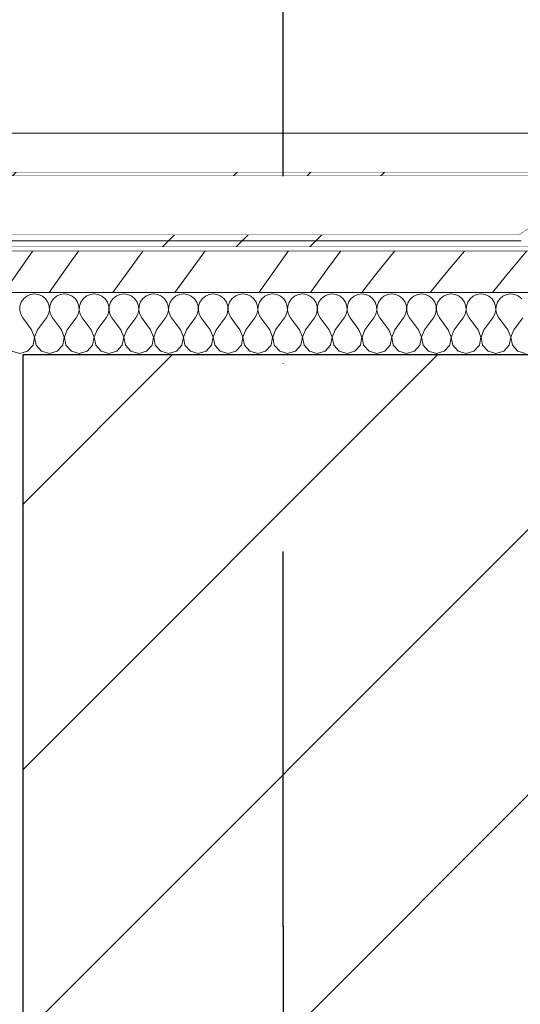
# Model space of a CAD drawing. Header units: millimetres. Extents: x 58537 to 97688, y -8921 to 14216.
# Tile 76 of 145: x 64979 to 65219, y 12428 to 12901. Entities that reach past the tile are written whole.
import ezdxf
from ezdxf.enums import TextEntityAlignment as Align

# ---------------------------------------------------------------- set-up
doc = ezdxf.new("R2010")
doc.units = ezdxf.units.MM
doc.header["$MEASUREMENT"] = 0
doc.linetypes.add('Kropki i Kreski', pattern=[360, 180, -90, 0, -90])
doc.linetypes.add('Wipeout_Contour', pattern=[1000, 0, -1000])
for name, color, linetype in [('Nowe_A-Obróbki', 7, 'Continuous'), ('Nowe_A-Osi', 7, 'Continuous'), ('Nowe_A-Wymiary-Zewnętrzne', 7, 'Continuous'), ('Nowe_A-Ściany-Zewnętrzne', 7, 'Continuous')]:
    doc.layers.add(name, color=color, linetype=linetype)
for name, color, linetype, lineweight in [('Nowe_A-Obróbki_Nr_pióra__1', 7, 'Continuous', 13), ('Nowe_A-Obróbki_Nr_pióra__174', 7, 'Continuous', 5), ('Nowe_A-Obróbki_Nr_pióra__175', 7, 'Continuous', 5), ('Nowe_A-Obróbki_Nr_pióra__90', 7, 'Continuous', 13), ('Nowe_A-Osi_Nr_pióra__6', 5, 'Continuous', 13), ('Nowe_A-Wymiary-Zewnętrzne_Nr_pióra__46', 5, 'Continuous', 15), ('Nowe_A-Ściany-Zewnętrzne_Nr_pióra__27', 7, 'Continuous', 25)]:
    doc.layers.add(name, color=color, linetype=linetype, lineweight=lineweight)
for name, color, linetype, lineweight, true_color in [('Nowe_A-Osi_Nr_pióra__25', 7, 'Continuous', 25, 0x40a5ff), ('Nowe_A-Wymiary-Zewnętrzne_Nr_pióra__45', 7, 'Continuous', 15, 0x40a5ff), ('Nowe_A-Wymiary-Zewnętrzne_Nr_pióra__85', 7, 'Continuous', 13, 0x80c2ff)]:
    doc.layers.add(name, color=color, linetype=linetype, lineweight=lineweight, true_color=true_color)
doc.styles.add('STYL_AUTOMATYCZNY_1', font='arial.ttf')
doc.styles.add('STYL_AUTOMATYCZNY_2', font='arial.ttf')
doc.dimstyles.new('STYL_AUTOMATYCZNY__1', dxfattribs={"dimtxt": 125, "dimasz": 47.5, "dimexe": 0.18, "dimexo": 20, "dimgap": 0, "dimtad": 1, "dimdec": 1, "dimlfac": 0.1, "dimzin": 0, "dimdsep": 46, "dimtxsty": 'STYL_AUTOMATYCZNY_2', "dimblk": 'ARROWHEAD_11', "dimblk1": 'ARROWHEAD_11', "dimblk2": 'ARROWHEAD_11', "dimcen": 0.09, "dimclrd": 256, "dimclre": 256, "dimclrt": 5, "dimadec": 1, "dimazin": 0, "dimtfac": 1, "dimtdec": 4, "dimtmove": 0, "dimatfit": 3, "dimfxl": 0, "dimtolj": 1, "dimtzin": 0, "dimarcsym": 0})
pattern_1 = [(45, (0, 0), (-88.38835, 88.38835), []), (45, (-17.68, 17.68), (-88.38835, 88.38835), []), (45, (-35.36, 35.36), (-88.38835, 88.38835), [])]

# ---------------------------------------------------------------- blocks, each defined once
blk = doc.blocks.new('ElemPrzekroju_339')
at = {"layer": 'Nowe_A-Ściany-Zewnętrzne', "linetype": 'Continuous', "lineweight": 0, "true_color": 0x000000}
h = blk.add_hatch(dxfattribs=at)
h.set_pattern_fill('Bloczki_ceramiczne', color=18, style=0, pattern_type=2)
h.set_pattern_definition([(45, (0, 0), (-63.63961, 63.63961), [])])
h.paths.add_polyline_path([(64980.07, 12740), (64980.07, 11440), (65230.07, 11440), (65230.07, 11690), (65230.07, 12740)])
at = {"layer": 'Nowe_A-Ściany-Zewnętrzne_Nr_pióra__27', "color": 7, "linetype": 'Continuous', "lineweight": 25}
for p, q in [((64980.07, 12740), (64980.07, 11440)), ((65230.07, 12740), (64980.07, 12740))]:
    blk.add_line(p, q, dxfattribs=at)
blk = doc.blocks.new('*X464')
at = {"layer": 'Nowe_A-Obróbki_Nr_pióra__175', "color": 7, "linetype": 'Continuous', "lineweight": 5}
for p, q in [((64973.9, 12774.16), (64984.89, 12790)), ((65003.47, 12785.25), (65006.94, 12790)), ((65035.92, 12787.47), (65037.81, 12790)), ((65053.05, 12770), (65066.42, 12788.4)), ((65066.42, 12788.4), (65067.64, 12790)), ((65093.54, 12770.2), (65107.65, 12790)), ((65126.34, 12781.31), (65132.78, 12790)), ((65149.25, 12778.28), (65158.57, 12790)), ((65181.68, 12777.42), (65191.01, 12788.53)), ((65191.01, 12788.53), (65192.27, 12790)), ((65211.54, 12777.53), (65222.02, 12790)), ((64992.64, 12770), (65003.47, 12785.25)), ((65023.29, 12770), (65035.92, 12787.47)), ((65118.13, 12770), (65126.34, 12781.31)), ((65142.84, 12770), (65149.25, 12778.28)), ((65175.57, 12770), (65181.68, 12777.42)), ((65205.51, 12770), (65211.54, 12777.53)), ((65093.4, 12770), (65093.54, 12770.2))]:
    blk.add_line(p, q, dxfattribs=at)
blk = doc.blocks.new('*X465')
at = {"layer": 'Nowe_A-Obróbki_Nr_pióra__174', "color": 7, "linetype": 'Continuous', "lineweight": 5}
for p, q in [((64983.76, 12769.01), (64981.95, 12768.22)), ((64985.71, 12769.29), (64983.76, 12769.01)), ((64987.66, 12769.01), (64985.71, 12769.29)), ((64989.46, 12768.22), (64987.66, 12769.01)), ((64998.04, 12769.01), (64996.24, 12768.22)), ((64999.99, 12769.29), (64998.04, 12769.01)), ((65001.95, 12769.01), (64999.99, 12769.29)), ((65003.75, 12768.22), (65001.95, 12769.01)), ((65012.33, 12769.01), (65010.53, 12768.22)), ((65014.28, 12769.29), (65012.33, 12769.01)), ((65016.23, 12769.01), (65014.28, 12769.29)), ((65018.04, 12768.22), (65016.23, 12769.01)), ((65026.61, 12769.01), (65024.81, 12768.22)), ((65028.57, 12769.29), (65026.61, 12769.01)), ((65030.52, 12769.01), (65028.57, 12769.29)), ((65032.32, 12768.22), (65030.52, 12769.01)), ((65040.9, 12769.01), (65039.1, 12768.22)), ((65042.85, 12769.29), (65040.9, 12769.01)), ((65044.8, 12769.01), (65042.85, 12769.29)), ((65046.61, 12768.22), (65044.8, 12769.01)), ((65055.19, 12769.01), (65053.38, 12768.22)), ((65057.14, 12769.29), (65055.19, 12769.01)), ((65059.09, 12769.01), (65057.14, 12769.29)), ((65060.89, 12768.22), (65059.09, 12769.01)), ((65069.47, 12769.01), (65067.67, 12768.22)), ((65071.42, 12769.29), (65069.47, 12769.01)), ((65073.38, 12769.01), (65071.42, 12769.29)), ((65075.18, 12768.22), (65073.38, 12769.01)), ((65083.76, 12769.01), (65081.95, 12768.22)), ((65085.71, 12769.29), (65083.76, 12769.01)), ((65087.66, 12769.01), (65085.71, 12769.29)), ((65089.46, 12768.22), (65087.66, 12769.01)), ((65098.04, 12769.01), (65096.24, 12768.22)), ((65099.99, 12769.29), (65098.04, 12769.01)), ((65101.95, 12769.01), (65099.99, 12769.29)), ((65103.75, 12768.22), (65101.95, 12769.01)), ((65112.33, 12769.01), (65110.53, 12768.22)), ((65114.28, 12769.29), (65112.33, 12769.01)), ((65116.23, 12769.01), (65114.28, 12769.29)), ((65118.04, 12768.22), (65116.23, 12769.01)), ((65126.61, 12769.01), (65124.81, 12768.22)), ((65128.57, 12769.29), (65126.61, 12769.01)), ((65130.52, 12769.01), (65128.57, 12769.29)), ((65132.32, 12768.22), (65130.52, 12769.01)), ((65140.9, 12769.01), (65139.1, 12768.22)), ((65142.85, 12769.29), (65140.9, 12769.01)), ((65144.8, 12769.01), (65142.85, 12769.29)), ((65146.61, 12768.22), (65144.8, 12769.01)), ((65155.19, 12769.01), (65153.38, 12768.22)), ((65157.14, 12769.29), (65155.19, 12769.01)), ((65159.09, 12769.01), (65157.14, 12769.29)), ((65160.89, 12768.22), (65159.09, 12769.01)), ((65169.47, 12769.01), (65167.67, 12768.22)), ((65171.42, 12769.29), (65169.47, 12769.01)), ((65173.38, 12769.01), (65171.42, 12769.29)), ((65175.18, 12768.22), (65173.38, 12769.01)), ((65183.76, 12769.01), (65181.95, 12768.22)), ((65185.71, 12769.29), (65183.76, 12769.01)), ((65187.66, 12769.01), (65185.71, 12769.29)), ((65189.46, 12768.22), (65187.66, 12769.01)), ((65198.04, 12769.01), (65196.24, 12768.22)), ((65199.99, 12769.29), (65198.04, 12769.01)), ((65201.95, 12769.01), (65199.99, 12769.29)), ((65203.75, 12768.22), (65201.95, 12769.01)), ((65212.33, 12769.01), (65210.53, 12768.22)), ((65214.28, 12769.29), (65212.33, 12769.01)), ((65216.23, 12769.01), (65214.28, 12769.29)), ((65218.04, 12768.22), (65216.23, 12769.01)), ((64979.32, 12765.34), (64978.69, 12763.47)), ((64980.44, 12766.96), (64979.32, 12765.34)), ((64981.95, 12768.22), (64980.44, 12766.96)), ((64990.98, 12766.96), (64989.46, 12768.22)), ((64992.1, 12765.34), (64990.98, 12766.96)), ((64992.73, 12763.47), (64992.1, 12765.34)), ((64993.61, 12765.34), (64992.98, 12763.47)), ((64994.72, 12766.96), (64993.61, 12765.34)), ((64996.24, 12768.22), (64994.72, 12766.96)), ((65005.27, 12766.96), (65003.75, 12768.22)), ((65006.38, 12765.34), (65005.27, 12766.96)), ((65007.01, 12763.47), (65006.38, 12765.34)), ((65007.89, 12765.34), (65007.26, 12763.47)), ((65009.01, 12766.96), (65007.89, 12765.34)), ((65010.53, 12768.22), (65009.01, 12766.96)), ((65019.55, 12766.96), (65018.04, 12768.22)), ((65020.67, 12765.34), (65019.55, 12766.96)), ((65021.3, 12763.47), (65020.67, 12765.34)), ((65022.18, 12765.34), (65021.55, 12763.47)), ((65023.29, 12766.96), (65022.18, 12765.34)), ((65024.81, 12768.22), (65023.29, 12766.96)), ((65033.84, 12766.96), (65032.32, 12768.22)), ((65034.96, 12765.34), (65033.84, 12766.96)), ((65035.58, 12763.47), (65034.96, 12765.34)), ((65036.46, 12765.34), (65035.83, 12763.47)), ((65037.58, 12766.96), (65036.46, 12765.34)), ((65039.1, 12768.22), (65037.58, 12766.96)), ((65048.12, 12766.96), (65046.61, 12768.22)), ((65049.24, 12765.34), (65048.12, 12766.96)), ((65049.87, 12763.47), (65049.24, 12765.34)), ((65050.75, 12765.34), (65050.12, 12763.47)), ((65051.87, 12766.96), (65050.75, 12765.34)), ((65053.38, 12768.22), (65051.87, 12766.96)), ((65062.41, 12766.96), (65060.89, 12768.22)), ((65063.53, 12765.34), (65062.41, 12766.96)), ((65064.16, 12763.47), (65063.53, 12765.34)), ((65065.03, 12765.34), (65064.4, 12763.47)), ((65066.15, 12766.96), (65065.03, 12765.34)), ((65067.67, 12768.22), (65066.15, 12766.96)), ((65076.7, 12766.96), (65075.18, 12768.22)), ((65077.81, 12765.34), (65076.7, 12766.96)), ((65078.44, 12763.47), (65077.81, 12765.34)), ((65079.32, 12765.34), (65078.69, 12763.47)), ((65080.44, 12766.96), (65079.32, 12765.34)), ((65081.95, 12768.22), (65080.44, 12766.96)), ((65090.98, 12766.96), (65089.46, 12768.22)), ((65092.1, 12765.34), (65090.98, 12766.96)), ((65092.73, 12763.47), (65092.1, 12765.34)), ((65093.61, 12765.34), (65092.98, 12763.47)), ((65094.72, 12766.96), (65093.61, 12765.34)), ((65096.24, 12768.22), (65094.72, 12766.96)), ((65105.27, 12766.96), (65103.75, 12768.22)), ((65106.38, 12765.34), (65105.27, 12766.96)), ((65107.01, 12763.47), (65106.38, 12765.34)), ((65107.89, 12765.34), (65107.26, 12763.47)), ((65109.01, 12766.96), (65107.89, 12765.34)), ((65110.53, 12768.22), (65109.01, 12766.96)), ((65119.55, 12766.96), (65118.04, 12768.22)), ((65120.67, 12765.34), (65119.55, 12766.96)), ((65121.3, 12763.47), (65120.67, 12765.34)), ((65122.18, 12765.34), (65121.55, 12763.47)), ((65123.29, 12766.96), (65122.18, 12765.34)), ((65124.81, 12768.22), (65123.29, 12766.96)), ((65133.84, 12766.96), (65132.32, 12768.22)), ((65134.96, 12765.34), (65133.84, 12766.96)), ((65135.58, 12763.47), (65134.96, 12765.34)), ((65136.46, 12765.34), (65135.83, 12763.47)), ((65137.58, 12766.96), (65136.46, 12765.34)), ((65139.1, 12768.22), (65137.58, 12766.96)), ((65148.12, 12766.96), (65146.61, 12768.22)), ((65149.24, 12765.34), (65148.12, 12766.96)), ((65149.87, 12763.47), (65149.24, 12765.34)), ((65150.75, 12765.34), (65150.12, 12763.47)), ((65151.86, 12766.96), (65150.75, 12765.34)), ((65153.38, 12768.22), (65151.86, 12766.96)), ((65162.41, 12766.96), (65160.89, 12768.22)), ((65163.53, 12765.34), (65162.41, 12766.96)), ((65164.16, 12763.47), (65163.53, 12765.34)), ((65165.03, 12765.34), (65164.4, 12763.47)), ((65166.15, 12766.96), (65165.03, 12765.34)), ((65167.67, 12768.22), (65166.15, 12766.96)), ((65176.7, 12766.96), (65175.18, 12768.22)), ((65177.81, 12765.34), (65176.7, 12766.96)), ((65178.44, 12763.47), (65177.81, 12765.34)), ((65179.32, 12765.34), (65178.69, 12763.47)), ((65180.44, 12766.96), (65179.32, 12765.34)), ((65181.95, 12768.22), (65180.44, 12766.96)), ((65190.98, 12766.96), (65189.46, 12768.22)), ((65192.1, 12765.34), (65190.98, 12766.96)), ((65192.73, 12763.47), (65192.1, 12765.34)), ((65193.61, 12765.34), (65192.98, 12763.47)), ((65194.72, 12766.96), (65193.61, 12765.34)), ((65196.24, 12768.22), (65194.72, 12766.96)), ((65205.27, 12766.96), (65203.75, 12768.22)), ((65206.38, 12765.34), (65205.27, 12766.96)), ((65207.01, 12763.47), (65206.38, 12765.34)), ((65207.89, 12765.34), (65207.26, 12763.47)), ((65209.01, 12766.96), (65207.89, 12765.34)), ((65210.53, 12768.22), (65209.01, 12766.96)), ((65219.55, 12766.96), (65218.04, 12768.22)), ((64978.69, 12763.47), (64978.6, 12761.5)), ((64978.6, 12761.5), (64979.04, 12759.58)), ((64979.04, 12759.58), (64979.99, 12757.86)), ((64991.42, 12757.86), (64992.38, 12759.58)), ((64992.38, 12759.58), (64992.82, 12761.5)), ((64992.82, 12761.5), (64992.73, 12763.47)), ((64992.98, 12763.47), (64992.88, 12761.5)), ((64992.88, 12761.5), (64993.33, 12759.58)), ((64993.33, 12759.58), (64994.28, 12757.86)), ((65005.71, 12757.86), (65006.66, 12759.58)), ((65006.66, 12759.58), (65007.11, 12761.5)), ((65007.11, 12761.5), (65007.01, 12763.47)), ((65007.26, 12763.47), (65007.17, 12761.5)), ((65007.17, 12761.5), (65007.61, 12759.58)), ((65007.61, 12759.58), (65008.57, 12757.86)), ((65019.99, 12757.86), (65020.95, 12759.58)), ((65020.95, 12759.58), (65021.39, 12761.5)), ((65021.39, 12761.5), (65021.3, 12763.47)), ((65021.55, 12763.47), (65021.45, 12761.5)), ((65021.45, 12761.5), (65021.9, 12759.58)), ((65021.9, 12759.58), (65022.85, 12757.86)), ((65034.28, 12757.86), (65035.23, 12759.58)), ((65035.23, 12759.58), (65035.68, 12761.5)), ((65035.68, 12761.5), (65035.58, 12763.47)), ((65035.83, 12763.47), (65035.74, 12761.5)), ((65035.74, 12761.5), (65036.18, 12759.58)), ((65036.18, 12759.58), (65037.14, 12757.86)), ((65048.57, 12757.86), (65049.52, 12759.58)), ((65049.52, 12759.58), (65049.97, 12761.5)), ((65049.97, 12761.5), (65049.87, 12763.47)), ((65050.12, 12763.47), (65050.02, 12761.5)), ((65050.02, 12761.5), (65050.47, 12759.58)), ((65050.47, 12759.58), (65051.42, 12757.86)), ((65062.85, 12757.86), (65063.81, 12759.58)), ((65063.81, 12759.58), (65064.25, 12761.5)), ((65064.25, 12761.5), (65064.16, 12763.47)), ((65064.4, 12763.47), (65064.31, 12761.5)), ((65064.31, 12761.5), (65064.76, 12759.58)), ((65064.76, 12759.58), (65065.71, 12757.86)), ((65077.14, 12757.86), (65078.09, 12759.58)), ((65078.09, 12759.58), (65078.54, 12761.5)), ((65078.54, 12761.5), (65078.44, 12763.47)), ((65078.69, 12763.47), (65078.6, 12761.5)), ((65078.6, 12761.5), (65079.04, 12759.58)), ((65079.04, 12759.58), (65079.99, 12757.86)), ((65091.42, 12757.86), (65092.38, 12759.58)), ((65092.38, 12759.58), (65092.82, 12761.5)), ((65092.82, 12761.5), (65092.73, 12763.47)), ((65092.98, 12763.47), (65092.88, 12761.5)), ((65092.88, 12761.5), (65093.33, 12759.58)), ((65093.33, 12759.58), (65094.28, 12757.86)), ((65105.71, 12757.86), (65106.66, 12759.58)), ((65106.66, 12759.58), (65107.11, 12761.5)), ((65107.11, 12761.5), (65107.01, 12763.47)), ((65107.26, 12763.47), (65107.17, 12761.5)), ((65107.17, 12761.5), (65107.61, 12759.58)), ((65107.61, 12759.58), (65108.57, 12757.86)), ((65119.99, 12757.86), (65120.95, 12759.58)), ((65120.95, 12759.58), (65121.39, 12761.5)), ((65121.39, 12761.5), (65121.3, 12763.47)), ((65121.55, 12763.47), (65121.45, 12761.5)), ((65121.45, 12761.5), (65121.9, 12759.58)), ((65121.9, 12759.58), (65122.85, 12757.86)), ((65134.28, 12757.86), (65135.23, 12759.58)), ((65135.23, 12759.58), (65135.68, 12761.5)), ((65135.68, 12761.5), (65135.58, 12763.47)), ((65135.83, 12763.47), (65135.74, 12761.5)), ((65135.74, 12761.5), (65136.18, 12759.58)), ((65136.18, 12759.58), (65137.14, 12757.86)), ((65148.57, 12757.86), (65149.52, 12759.58)), ((65149.52, 12759.58), (65149.97, 12761.5)), ((65149.97, 12761.5), (65149.87, 12763.47)), ((65150.12, 12763.47), (65150.02, 12761.5)), ((65150.02, 12761.5), (65150.47, 12759.58)), ((65150.47, 12759.58), (65151.42, 12757.86)), ((65162.85, 12757.86), (65163.81, 12759.58)), ((65163.81, 12759.58), (65164.25, 12761.5)), ((65164.25, 12761.5), (65164.16, 12763.47)), ((65164.4, 12763.47), (65164.31, 12761.5)), ((65164.31, 12761.5), (65164.76, 12759.58)), ((65164.76, 12759.58), (65165.71, 12757.86)), ((65177.14, 12757.86), (65178.09, 12759.58)), ((65178.09, 12759.58), (65178.54, 12761.5)), ((65178.54, 12761.5), (65178.44, 12763.47)), ((65178.69, 12763.47), (65178.6, 12761.5)), ((65178.6, 12761.5), (65179.04, 12759.58)), ((65179.04, 12759.58), (65179.99, 12757.86)), ((65191.42, 12757.86), (65192.38, 12759.58)), ((65192.38, 12759.58), (65192.82, 12761.5)), ((65192.82, 12761.5), (65192.73, 12763.47)), ((65192.98, 12763.47), (65192.88, 12761.5)), ((65192.88, 12761.5), (65193.33, 12759.58)), ((65193.33, 12759.58), (65194.28, 12757.86)), ((65205.71, 12757.86), (65206.66, 12759.58)), ((65206.66, 12759.58), (65207.11, 12761.5)), ((65207.11, 12761.5), (65207.01, 12763.47)), ((65207.26, 12763.47), (65207.17, 12761.5)), ((65207.17, 12761.5), (65207.61, 12759.58)), ((65207.61, 12759.58), (65208.57, 12757.86)), ((64984.28, 12752.14), (64979.99, 12757.86)), ((64987.14, 12752.14), (64991.42, 12757.86)), ((64998.57, 12752.14), (64994.28, 12757.86)), ((65001.42, 12752.14), (65005.71, 12757.86)), ((65012.85, 12752.14), (65008.57, 12757.86)), ((65015.71, 12752.14), (65019.99, 12757.86)), ((65027.14, 12752.14), (65022.85, 12757.86)), ((65029.99, 12752.14), (65034.28, 12757.86)), ((65041.42, 12752.14), (65037.14, 12757.86)), ((65044.28, 12752.14), (65048.57, 12757.86)), ((65055.71, 12752.14), (65051.42, 12757.86)), ((65058.57, 12752.14), (65062.85, 12757.86)), ((65069.99, 12752.14), (65065.71, 12757.86)), ((65072.85, 12752.14), (65077.14, 12757.86)), ((65084.28, 12752.14), (65079.99, 12757.86)), ((65087.14, 12752.14), (65091.42, 12757.86)), ((65098.57, 12752.14), (65094.28, 12757.86)), ((65101.42, 12752.14), (65105.71, 12757.86)), ((65112.85, 12752.14), (65108.57, 12757.86)), ((65115.71, 12752.14), (65119.99, 12757.86)), ((65127.14, 12752.14), (65122.85, 12757.86)), ((65129.99, 12752.14), (65134.28, 12757.86)), ((65141.42, 12752.14), (65137.14, 12757.86)), ((65144.28, 12752.14), (65148.57, 12757.86)), ((65155.71, 12752.14), (65151.42, 12757.86)), ((65158.57, 12752.14), (65162.85, 12757.86)), ((65169.99, 12752.14), (65165.71, 12757.86)), ((65172.85, 12752.14), (65177.14, 12757.86)), ((65184.28, 12752.14), (65179.99, 12757.86)), ((65187.14, 12752.14), (65191.42, 12757.86)), ((65198.57, 12752.14), (65194.28, 12757.86)), ((65201.42, 12752.14), (65205.71, 12757.86)), ((65212.85, 12752.14), (65208.57, 12757.86)), ((65215.71, 12752.14), (65219.99, 12757.86)), ((64985.68, 12748.5), (64984.28, 12752.14)), ((64987.14, 12752.14), (64985.74, 12748.5)), ((64999.97, 12748.5), (64998.57, 12752.14)), ((65001.42, 12752.14), (65000.02, 12748.5)), ((65014.25, 12748.5), (65012.85, 12752.14)), ((65015.71, 12752.14), (65014.31, 12748.5)), ((65028.54, 12748.5), (65027.14, 12752.14)), ((65029.99, 12752.14), (65028.6, 12748.5)), ((65042.82, 12748.5), (65041.42, 12752.14)), ((65044.28, 12752.14), (65042.88, 12748.5)), ((65057.11, 12748.5), (65055.71, 12752.14)), ((65058.57, 12752.14), (65057.17, 12748.5)), ((65071.39, 12748.5), (65069.99, 12752.14)), ((65072.85, 12752.14), (65071.45, 12748.5)), ((65085.68, 12748.5), (65084.28, 12752.14)), ((65087.14, 12752.14), (65085.74, 12748.5)), ((65099.97, 12748.5), (65098.57, 12752.14)), ((65101.42, 12752.14), (65100.02, 12748.5)), ((65114.25, 12748.5), (65112.85, 12752.14)), ((65115.71, 12752.14), (65114.31, 12748.5)), ((65128.54, 12748.5), (65127.14, 12752.14)), ((65129.99, 12752.14), (65128.6, 12748.5)), ((65142.82, 12748.5), (65141.42, 12752.14)), ((65144.28, 12752.14), (65142.88, 12748.5)), ((65157.11, 12748.5), (65155.71, 12752.14)), ((65158.57, 12752.14), (65157.17, 12748.5)), ((65171.39, 12748.5), (65169.99, 12752.14)), ((65172.85, 12752.14), (65171.45, 12748.5)), ((65185.68, 12748.5), (65184.28, 12752.14)), ((65187.14, 12752.14), (65185.74, 12748.5)), ((65199.97, 12748.5), (65198.57, 12752.14)), ((65201.42, 12752.14), (65200.02, 12748.5)), ((65214.25, 12748.5), (65212.85, 12752.14)), ((65215.71, 12752.14), (65214.31, 12748.5)), ((64984.96, 12744.66), (64985.68, 12748.5)), ((64985.74, 12748.5), (64986.46, 12744.66)), ((64999.24, 12744.66), (64999.97, 12748.5)), ((65000.02, 12748.5), (65000.75, 12744.66)), ((65013.53, 12744.66), (65014.25, 12748.5)), ((65014.31, 12748.5), (65015.03, 12744.66)), ((65027.81, 12744.66), (65028.54, 12748.5)), ((65028.6, 12748.5), (65029.32, 12744.66)), ((65042.1, 12744.66), (65042.82, 12748.5)), ((65042.88, 12748.5), (65043.61, 12744.66)), ((65056.38, 12744.66), (65057.11, 12748.5)), ((65057.17, 12748.5), (65057.89, 12744.66)), ((65070.67, 12744.66), (65071.39, 12748.5)), ((65071.45, 12748.5), (65072.18, 12744.66)), ((65084.96, 12744.66), (65085.68, 12748.5)), ((65085.74, 12748.5), (65086.46, 12744.66)), ((65099.24, 12744.66), (65099.97, 12748.5)), ((65100.02, 12748.5), (65100.75, 12744.66)), ((65113.53, 12744.66), (65114.25, 12748.5)), ((65114.31, 12748.5), (65115.03, 12744.66)), ((65127.81, 12744.66), (65128.54, 12748.5)), ((65128.6, 12748.5), (65129.32, 12744.66)), ((65142.1, 12744.66), (65142.82, 12748.5)), ((65142.88, 12748.5), (65143.61, 12744.66)), ((65156.38, 12744.66), (65157.11, 12748.5)), ((65157.17, 12748.5), (65157.89, 12744.66)), ((65170.67, 12744.66), (65171.39, 12748.5)), ((65171.45, 12748.5), (65172.18, 12744.66)), ((65184.96, 12744.66), (65185.68, 12748.5)), ((65185.74, 12748.5), (65186.46, 12744.66)), ((65199.24, 12744.66), (65199.97, 12748.5)), ((65200.02, 12748.5), (65200.75, 12744.66)), ((65213.53, 12744.66), (65214.25, 12748.5)), ((65214.31, 12748.5), (65215.03, 12744.66)), ((64974.81, 12741.78), (64978.57, 12740.71)), ((64978.57, 12740.71), (64982.32, 12741.78)), ((64982.32, 12741.78), (64984.96, 12744.66)), ((64986.46, 12744.66), (64989.1, 12741.78)), ((64989.1, 12741.78), (64992.85, 12740.71)), ((64992.85, 12740.71), (64996.61, 12741.78)), ((64996.61, 12741.78), (64999.24, 12744.66)), ((65000.75, 12744.66), (65003.38, 12741.78)), ((65003.38, 12741.78), (65007.14, 12740.71)), ((65007.14, 12740.71), (65010.89, 12741.78)), ((65010.89, 12741.78), (65013.53, 12744.66)), ((65015.03, 12744.66), (65017.67, 12741.78)), ((65017.67, 12741.78), (65021.42, 12740.71)), ((65021.42, 12740.71), (65025.18, 12741.78)), ((65025.18, 12741.78), (65027.81, 12744.66)), ((65029.32, 12744.66), (65031.95, 12741.78)), ((65031.95, 12741.78), (65035.71, 12740.71)), ((65035.71, 12740.71), (65039.46, 12741.78)), ((65039.46, 12741.78), (65042.1, 12744.66)), ((65043.61, 12744.66), (65046.24, 12741.78)), ((65046.24, 12741.78), (65049.99, 12740.71)), ((65049.99, 12740.71), (65053.75, 12741.78)), ((65053.75, 12741.78), (65056.38, 12744.66)), ((65057.89, 12744.66), (65060.53, 12741.78)), ((65060.53, 12741.78), (65064.28, 12740.71)), ((65064.28, 12740.71), (65068.04, 12741.78)), ((65068.04, 12741.78), (65070.67, 12744.66)), ((65072.18, 12744.66), (65074.81, 12741.78)), ((65074.81, 12741.78), (65078.57, 12740.71)), ((65078.57, 12740.71), (65082.32, 12741.78)), ((65082.32, 12741.78), (65084.96, 12744.66)), ((65086.46, 12744.66), (65089.1, 12741.78)), ((65089.1, 12741.78), (65092.85, 12740.71)), ((65092.85, 12740.71), (65096.61, 12741.78)), ((65096.61, 12741.78), (65099.24, 12744.66)), ((65100.75, 12744.66), (65103.38, 12741.78)), ((65103.38, 12741.78), (65107.14, 12740.71)), ((65107.14, 12740.71), (65110.89, 12741.78)), ((65110.89, 12741.78), (65113.53, 12744.66)), ((65115.03, 12744.66), (65117.67, 12741.78)), ((65117.67, 12741.78), (65121.42, 12740.71)), ((65121.42, 12740.71), (65125.18, 12741.78)), ((65125.18, 12741.78), (65127.81, 12744.66)), ((65129.32, 12744.66), (65131.95, 12741.78)), ((65131.95, 12741.78), (65135.71, 12740.71)), ((65135.71, 12740.71), (65139.46, 12741.78)), ((65139.46, 12741.78), (65142.1, 12744.66)), ((65143.61, 12744.66), (65146.24, 12741.78)), ((65146.24, 12741.78), (65149.99, 12740.71)), ((65149.99, 12740.71), (65153.75, 12741.78)), ((65153.75, 12741.78), (65156.38, 12744.66)), ((65157.89, 12744.66), (65160.53, 12741.78)), ((65160.53, 12741.78), (65164.28, 12740.71)), ((65164.28, 12740.71), (65168.04, 12741.78)), ((65168.04, 12741.78), (65170.67, 12744.66)), ((65172.18, 12744.66), (65174.81, 12741.78)), ((65174.81, 12741.78), (65178.57, 12740.71)), ((65178.57, 12740.71), (65182.32, 12741.78)), ((65182.32, 12741.78), (65184.96, 12744.66)), ((65186.46, 12744.66), (65189.1, 12741.78)), ((65189.1, 12741.78), (65192.85, 12740.71)), ((65192.85, 12740.71), (65196.61, 12741.78)), ((65196.61, 12741.78), (65199.24, 12744.66)), ((65200.75, 12744.66), (65203.38, 12741.78)), ((65203.38, 12741.78), (65207.14, 12740.71)), ((65207.14, 12740.71), (65210.89, 12741.78)), ((65210.89, 12741.78), (65213.53, 12744.66)), ((65215.03, 12744.66), (65217.67, 12741.78)), ((65217.67, 12741.78), (65221.42, 12740.71))]:
    blk.add_line(p, q, dxfattribs=at)
blk = doc.blocks.new('ElemPrzekroju_378')
at = {"layer": 'Nowe_A-Obróbki', "linetype": 'Continuous', "lineweight": 0, "true_color": 0x000000}
h = blk.add_hatch(dxfattribs=at)
h.set_pattern_fill('Aluminium', color=18, style=0, pattern_type=2)
h.set_pattern_definition(pattern_1)
h.paths.add_polyline_path([(65392.78, 12679.29), (65392.78, 12827.85), (64791.92, 12827.85), (64717.21, 12846.37), (64717.21, 12628.9), (64728.79, 12628.9), (64734.71, 12647.62), (64732.8, 12648.23), (64727.33, 12630.9), (64719.21, 12630.9), (64719.21, 12843.82), (64791.67, 12825.85), (65390.78, 12825.85), (65390.78, 12681.29), (65382.66, 12681.29), (65374.94, 12697.54), (65373.13, 12696.68), (65381.4, 12679.29)])
h = blk.add_hatch(dxfattribs=at)
h.set_pattern_fill('Aluminium', color=18, style=0, pattern_type=2)
h.set_pattern_definition(pattern_1)
h.paths.add_polyline_path([(64839.39, 12817.22), (64841.12, 12814.77), (64851.7, 12822.19), (64862.29, 12814.77), (64890.82, 12794.77), (64920.82, 12794.77), (65070.07, 12794.77), (65219.33, 12794.77), (65247.85, 12814.77), (65258.44, 12822.19), (65269.03, 12814.77), (65270.75, 12817.22), (65258.44, 12825.85), (65246.13, 12817.22), (65218.38, 12797.77), (65070.07, 12797.77), (64891.76, 12797.77), (64864.01, 12817.22), (64851.7, 12825.85)])
h = blk.add_hatch(dxfattribs=at)
h.set_pattern_fill('Aluminium', color=18, style=0, pattern_type=2)
h.set_pattern_definition(pattern_1)
h.paths.add_polyline_path([(64722.21, 12640.9), (64725.07, 12640), (64773.04, 12791.77), (65336.68, 12791.77), (65385.07, 12690), (65387.78, 12691.29), (65338.58, 12794.77), (65219.33, 12794.77), (65070.07, 12794.77), (64920.82, 12794.77), (64890.82, 12794.77), (64770.84, 12794.77)])
at = {"layer": 'Nowe_A-Obróbki_Nr_pióra__1', "color": 7, "linetype": 'Continuous', "lineweight": 13}
for p, q in [((65336.68, 12791.77), (64773.04, 12791.77)), ((65335.07, 12790), (64775.07, 12790)), ((65335.07, 12770), (64775.07, 12770))]:
    blk.add_line(p, q, dxfattribs=at)
at = {"layer": 'Nowe_A-Obróbki_Nr_pióra__1', "color": 7, "linetype": 'Continuous', "lineweight": 13, "flags": 128}
for points in [[(64717.21, 12846.37), (64791.92, 12827.85), (65253.59, 12827.85), (65312.85, 12827.85), (65392.78, 12827.85)], [(64719.21, 12843.82), (64791.67, 12825.85), (64851.7, 12825.85), (65253.59, 12825.85), (65258.44, 12825.85), (65312.85, 12825.85), (65390.78, 12825.85)], [(65258.44, 12825.85), (65246.13, 12817.22), (65218.38, 12797.77)], [(65218.38, 12797.77), (65070.07, 12797.77), (64891.76, 12797.77)], [(65219.33, 12794.77), (65070.07, 12794.77), (64920.82, 12794.77), (64890.82, 12794.77)]]:
    blk.add_lwpolyline(points, dxfattribs=at)
at = {"layer": 'Nowe_A-Obróbki', "lineweight": 0}
for name in ['*X464', '*X465']:
    blk.add_blockref(name, (0, 0), dxfattribs=at)
blk = doc.blocks.new('ElemPrzekroju_379')
at = {"color": 254, "linetype": 'Wipeout_Contour', "lineweight": 0, "ltscale": 444201.799386}
blk.add_wipeout([(64717.21, 12846.37), (64791.92, 12827.85), (77005.07, 12827.85), (77005.07, 12840), (76955.07, 12840), (76955.07, 12846.37)], dxfattribs=at).dxf.layer = 'Nowe_A-Obróbki'
at = {"color": 254, "linetype": 'Wipeout_Contour', "lineweight": 0, "ltscale": 727659.963331}
blk.add_wipeout([(64773.04, 12791.77), (64725.07, 12640), (64730.2, 12640), (64732.8, 12648.23), (64770.07, 12648.23), (64770.07, 12740), (64775.07, 12740), (64775.07, 12790), (65335.07, 12790), (65337.52, 12790), (65336.68, 12791.77)], dxfattribs=at).dxf.layer = 'Nowe_A-Obróbki'
at = {"layer": 'Nowe_A-Obróbki_Nr_pióra__90', "color": 7, "linetype": 'Continuous', "lineweight": 13}
blk.add_line((76955.07, 12846.37), (64717.21, 12846.37), dxfattribs=at)
at = {"color": 254, "linetype": 'Wipeout_Contour', "lineweight": 0, "ltscale": 265218.590603}
blk.add_wipeout([(65258.44, 12825.85), (64851.7, 12825.85), (64891.76, 12797.77), (65218.38, 12797.77)], dxfattribs=at).dxf.layer = 'Nowe_A-Obróbki'
blk = doc.blocks.new('Standardowy znacznik osi[1]', base_point=(65105.07, 13465.75))
at = {"layer": 'Nowe_A-Osi_Nr_pióra__25', "color": 161, "linetype": 'Kropki i Kreski', "lineweight": 25, "true_color": 0x40a5ff}
for q in [(65105.07, 13465.75), (65105.07, -1000)]:
    blk.add_line((65105.07, 12465.75), q, dxfattribs=at)
blk.add_point((65105.07, 12465.75), dxfattribs=at)
blk.add_point((65105.07, 12465.75), dxfattribs=at)
at = {"layer": 'Nowe_A-Osi_Nr_pióra__6', "color": 5, "lineweight": 13, "style": 'STYL_AUTOMATYCZNY_1'}
for tag, p in [('AC_MarkerText_1_0', (65105.07, 14040.76)), ('AC_MarkerText_1_1', (65105.07, -2175))]:
    blk.add_attdef(tag, text='', height=400, rotation=360, dxfattribs=at).set_placement(p, align=Align.TOP_CENTER)
blk = doc.blocks.new('*D627')
at = {"layer": 'Nowe_A-Wymiary-Zewnętrzne_Nr_pióra__45', "linetype": 'Continuous', "lineweight": 15, "true_color": 0x40a5ff}
for points in [[(66210.74, 12846.37), (66211.69, 12841.59), (66214.4, 12837.54), (66218.46, 12834.83), (66223.24, 12833.87), (66228.02, 12834.83), (66232.08, 12837.54), (66234.79, 12841.59), (66235.74, 12846.37), (66234.79, 12851.16), (66232.08, 12855.21), (66228.02, 12857.92), (66223.24, 12858.87), (66218.46, 12857.92), (66214.4, 12855.21), (66211.69, 12851.16)], [(66210.74, 11690), (66211.69, 11685.22), (66214.4, 11681.16), (66218.46, 11678.45), (66223.24, 11677.5), (66228.02, 11678.45), (66232.08, 11681.16), (66234.79, 11685.22), (66235.74, 11690), (66234.79, 11694.78), (66232.08, 11698.84), (66228.02, 11701.55), (66223.24, 11702.5), (66218.46, 11701.55), (66214.4, 11698.84), (66211.69, 11694.78)]]:
    blk.add_hatch(color=161, dxfattribs=at).paths.add_polyline_path(points)
at = {"layer": 'Nowe_A-Wymiary-Zewnętrzne_Nr_pióra__45', "color": 161, "linetype": 'Continuous', "lineweight": 15, "true_color": 0x40a5ff}
for centre in [(66223.24, 12846.37), (66223.24, 11690)]:
    blk.add_circle(centre, 12.5, dxfattribs=at)
at = {"layer": 'Nowe_A-Wymiary-Zewnętrzne_Nr_pióra__85', "color": 151, "linetype": 'Continuous', "lineweight": 13, "true_color": 0x80c2ff}
for p, q in [((66223.24, 12858.87), (66223.24, 12871.37)), ((66210.74, 12846.37), (66176.36, 12846.37)), ((66270.11, 12846.37), (66235.74, 12846.37)), ((66223.24, 11702.5), (66223.24, 12833.87)), ((66210.74, 11690), (66176.36, 11690)), ((66270.11, 11690), (66235.74, 11690))]:
    blk.add_line(p, q, dxfattribs=at)
at = {"layer": 'Nowe_A-Wymiary-Zewnętrzne_Nr_pióra__46', "color": 5, "lineweight": 15, "insert": (66198.24, 12060.05), "char_height": 125, "attachment_point": 7, "rotation": 90, "style": 'STYL_AUTOMATYCZNY_2'}
blk.add_mtext('\\A1;{\\pql;\\fArial|b0|i0|c238|p0;\\W1.000000;115,6}', dxfattribs=at)
blk = doc.blocks.new('ARROWHEAD_11')
at = {"color": 0, "linetype": 'Continuous', "lineweight": 0}
blk.add_line((0, 0), (-1, 0), dxfattribs=at)
at = {"color": 0, "linetype": 'Continuous', "lineweight": 0, "const_width": 0.25, "flags": 128}
blk.add_lwpolyline([(-0.125, 0, 1), (0.125, 0, 1)], format="xyb", close=True, dxfattribs=at)
blk = doc.blocks.new('*D641')
at = {"layer": 'Nowe_A-Wymiary-Zewnętrzne_Nr_pióra__45', "linetype": 'Continuous', "lineweight": 15, "true_color": 0x40a5ff}
for points in [[(90247.75, 12846.37), (90248.7, 12841.59), (90251.41, 12837.54), (90255.47, 12834.83), (90260.25, 12833.87), (90265.03, 12834.83), (90269.09, 12837.54), (90271.8, 12841.59), (90272.75, 12846.37), (90271.8, 12851.16), (90269.09, 12855.21), (90265.03, 12857.92), (90260.25, 12858.87), (90255.47, 12857.92), (90251.41, 12855.21), (90248.7, 12851.16)], [(90247.75, 11690), (90248.7, 11685.22), (90251.41, 11681.16), (90255.47, 11678.45), (90260.25, 11677.5), (90265.03, 11678.45), (90269.09, 11681.16), (90271.8, 11685.22), (90272.75, 11690), (90271.8, 11694.78), (90269.09, 11698.84), (90265.03, 11701.55), (90260.25, 11702.5), (90255.47, 11701.55), (90251.41, 11698.84), (90248.7, 11694.78)]]:
    blk.add_hatch(color=161, dxfattribs=at).paths.add_polyline_path(points)
at = {"layer": 'Nowe_A-Wymiary-Zewnętrzne_Nr_pióra__45', "color": 161, "linetype": 'Continuous', "lineweight": 15, "true_color": 0x40a5ff}
for centre in [(90260.25, 12846.37), (90260.25, 11690)]:
    blk.add_circle(centre, 12.5, dxfattribs=at)
at = {"layer": 'Nowe_A-Wymiary-Zewnętrzne_Nr_pióra__85', "color": 151, "linetype": 'Continuous', "lineweight": 13, "true_color": 0x80c2ff}
for p, q in [((90260.25, 12858.87), (90260.25, 12871.37)), ((90247.75, 12846.37), (90213.38, 12846.37)), ((90307.13, 12846.37), (90272.75, 12846.37)), ((90260.25, 11702.5), (90260.25, 12833.87)), ((90247.75, 11690), (90213.38, 11690)), ((90307.13, 11690), (90272.75, 11690))]:
    blk.add_line(p, q, dxfattribs=at)
at = {"layer": 'Nowe_A-Wymiary-Zewnętrzne_Nr_pióra__46', "color": 5, "lineweight": 15, "insert": (90235.25, 12060.05), "char_height": 125, "attachment_point": 7, "rotation": 90, "style": 'STYL_AUTOMATYCZNY_2'}
blk.add_mtext('\\A1;{\\pql;\\fArial|b0|i0|c238|p0;\\W1.000000;115,6}', dxfattribs=at)
blk = doc.blocks.new('*D657')
at = {"layer": 'Nowe_A-Wymiary-Zewnętrzne_Nr_pióra__45', "linetype": 'Continuous', "lineweight": 15, "true_color": 0x40a5ff}
for points in [[(93212.75, 12740), (93213.7, 12735.22), (93216.41, 12731.16), (93220.47, 12728.45), (93225.25, 12727.5), (93230.03, 12728.45), (93234.09, 12731.16), (93236.8, 12735.22), (93237.75, 12740), (93236.8, 12744.78), (93234.09, 12748.84), (93230.03, 12751.55), (93225.25, 12752.5), (93220.47, 12751.55), (93216.41, 12748.84), (93213.7, 12744.78)], [(93212.75, 10870), (93213.7, 10865.22), (93216.41, 10861.16), (93220.47, 10858.45), (93225.25, 10857.5), (93230.03, 10858.45), (93234.09, 10861.16), (93236.8, 10865.22), (93237.75, 10870), (93236.8, 10874.78), (93234.09, 10878.84), (93230.03, 10881.55), (93225.25, 10882.5), (93220.47, 10881.55), (93216.41, 10878.84), (93213.7, 10874.78)]]:
    blk.add_hatch(color=161, dxfattribs=at).paths.add_polyline_path(points)
at = {"layer": 'Nowe_A-Wymiary-Zewnętrzne_Nr_pióra__45', "color": 161, "linetype": 'Continuous', "lineweight": 15, "true_color": 0x40a5ff}
for centre in [(93225.25, 12740), (93225.25, 10870)]:
    blk.add_circle(centre, 12.5, dxfattribs=at)
at = {"layer": 'Nowe_A-Wymiary-Zewnętrzne_Nr_pióra__85', "color": 151, "linetype": 'Continuous', "lineweight": 13, "true_color": 0x80c2ff}
for p, q in [((93212.75, 12740), (93178.38, 12740)), ((93272.13, 12740), (93237.75, 12740)), ((93225.25, 10882.5), (93225.25, 12727.5)), ((93212.75, 10870), (93178.38, 10870)), ((93272.13, 10870), (93237.75, 10870))]:
    blk.add_line(p, q, dxfattribs=at)
at = {"layer": 'Nowe_A-Wymiary-Zewnętrzne_Nr_pióra__46', "color": 5, "lineweight": 15, "char_height": 125, "attachment_point": 7, "rotation": 90, "style": 'STYL_AUTOMATYCZNY_2'}
for s, insert in [('\\A1;{\\pql;\\fArial|b0|i0|c238|p0;\\W1.000000;10,6}', (93200.25, 12393.85)), ('\\A1;{\\pql;\\fArial|b0|i0|c238|p0;\\W1.000000;187,0}', (93200.25, 11423.68))]:
    blk.add_mtext(s, dxfattribs=dict(at, insert=insert))
blk = doc.blocks.new('*D658')
at = {"layer": 'Nowe_A-Wymiary-Zewnętrzne_Nr_pióra__45', "linetype": 'Continuous', "lineweight": 15, "true_color": 0x40a5ff}
for points in [[(93212.75, 12846.37), (93213.7, 12841.59), (93216.41, 12837.54), (93220.47, 12834.83), (93225.25, 12833.87), (93230.03, 12834.83), (93234.09, 12837.54), (93236.8, 12841.59), (93237.75, 12846.37), (93236.8, 12851.16), (93234.09, 12855.21), (93230.03, 12857.92), (93225.25, 12858.87), (93220.47, 12857.92), (93216.41, 12855.21), (93213.7, 12851.16)], [(93212.75, 12740), (93213.7, 12735.22), (93216.41, 12731.16), (93220.47, 12728.45), (93225.25, 12727.5), (93230.03, 12728.45), (93234.09, 12731.16), (93236.8, 12735.22), (93237.75, 12740), (93236.8, 12744.78), (93234.09, 12748.84), (93230.03, 12751.55), (93225.25, 12752.5), (93220.47, 12751.55), (93216.41, 12748.84), (93213.7, 12744.78)]]:
    blk.add_hatch(color=161, dxfattribs=at).paths.add_polyline_path(points)
at = {"layer": 'Nowe_A-Wymiary-Zewnętrzne_Nr_pióra__45', "color": 161, "linetype": 'Continuous', "lineweight": 15, "true_color": 0x40a5ff}
for centre in [(93225.25, 12846.37), (93225.25, 12740)]:
    blk.add_circle(centre, 12.5, dxfattribs=at)
at = {"layer": 'Nowe_A-Wymiary-Zewnętrzne_Nr_pióra__85', "color": 151, "linetype": 'Continuous', "lineweight": 13, "true_color": 0x80c2ff}
for p, q in [((93225.25, 12858.87), (93225.25, 12871.37)), ((93212.75, 12846.37), (93178.38, 12846.37)), ((93272.13, 12846.37), (93237.75, 12846.37)), ((93225.25, 12752.5), (93225.25, 12833.87)), ((93212.75, 12740), (93178.38, 12740)), ((93272.13, 12740), (93237.75, 12740))]:
    blk.add_line(p, q, dxfattribs=at)
blk = doc.blocks.new('*D659')
at = {"layer": 'Nowe_A-Wymiary-Zewnętrzne_Nr_pióra__45', "linetype": 'Continuous', "lineweight": 15, "true_color": 0x40a5ff}
for points in [[(93474.79, 12846.37), (93475.74, 12841.59), (93478.45, 12837.54), (93482.5, 12834.83), (93487.29, 12833.87), (93492.07, 12834.83), (93496.13, 12837.54), (93498.84, 12841.59), (93499.79, 12846.37), (93498.84, 12851.16), (93496.13, 12855.21), (93492.07, 12857.92), (93487.29, 12858.87), (93482.5, 12857.92), (93478.45, 12855.21), (93475.74, 12851.16)], [(93474.79, 0), (93475.74, -4.78), (93478.45, -8.84), (93482.5, -11.55), (93487.29, -12.5), (93492.07, -11.55), (93496.13, -8.84), (93498.84, -4.78), (93499.79, 0), (93498.84, 4.78), (93496.13, 8.84), (93492.07, 11.55), (93487.29, 12.5), (93482.5, 11.55), (93478.45, 8.84), (93475.74, 4.78)]]:
    blk.add_hatch(color=161, dxfattribs=at).paths.add_polyline_path(points)
at = {"layer": 'Nowe_A-Wymiary-Zewnętrzne_Nr_pióra__45', "color": 161, "linetype": 'Continuous', "lineweight": 15, "true_color": 0x40a5ff}
for centre in [(93487.29, 12846.37), (93487.29, 0)]:
    blk.add_circle(centre, 12.5, dxfattribs=at)
at = {"layer": 'Nowe_A-Wymiary-Zewnętrzne_Nr_pióra__85', "color": 151, "linetype": 'Continuous', "lineweight": 13, "true_color": 0x80c2ff}
for p, q in [((93487.29, 12858.87), (93487.29, 12871.37)), ((93474.79, 12846.37), (93440.41, 12846.37)), ((93534.16, 12846.37), (93499.79, 12846.37)), ((93487.29, 12.5), (93487.29, 12833.87)), ((93474.79, 0), (93440.41, 0)), ((93534.16, 0), (93499.79, 0)), ((93487.29, -25), (93487.29, -12.5))]:
    blk.add_line(p, q, dxfattribs=at)
at = {"layer": 'Nowe_A-Wymiary-Zewnętrzne_Nr_pióra__46', "color": 5, "lineweight": 15, "insert": (93462.29, 6137.21), "char_height": 125, "attachment_point": 7, "rotation": 90, "style": 'STYL_AUTOMATYCZNY_2'}
blk.add_mtext('\\A1;{\\pql;\\fArial|b0|i0|c238|p0;\\W1.000000;1\xa0284,6}', dxfattribs=at)

msp = doc.modelspace()

# ---------------------------------------------------------------- block references
at = {"layer": 'Nowe_A-Obróbki', "lineweight": 0}
msp.add_blockref('ElemPrzekroju_378', (0, 0), dxfattribs=at)
at = {"layer": 'Nowe_A-Ściany-Zewnętrzne', "lineweight": 0}
msp.add_blockref('ElemPrzekroju_339', (0, 0), dxfattribs=at)

# ---------------------------------------------------------------- next in the draw order: block references
at = {"layer": 'Nowe_A-Obróbki', "lineweight": 0}
msp.add_blockref('ElemPrzekroju_379', (0, 0), dxfattribs=at)

# ---------------------------------------------------------------- next in the draw order: block references
at = {"layer": 'Nowe_A-Osi', "color": 8, "linetype": 'Continuous', "lineweight": 13}
msp.add_blockref('Standardowy znacznik osi[1]', (65105.07, 13465.75), dxfattribs=at)

# ---------------------------------------------------------------- next in the draw order: dimensions: what is measured, and where the dimension line sits
at = {"layer": 'Nowe_A-Wymiary-Zewnętrzne', "color": 151, "linetype": 'Continuous', "lineweight": 13, "true_color": 0x80c2ff}
for base, p1, p2, picture, middle in [((66223.24, 12846.37), (65340.07, 11690), (64717.21, 12846.37), '*D627', (66135.74, 12269.44)), ((90260.25, 12846.37), (65340.07, 11690), (64717.21, 12846.37), '*D641', (90172.75, 12269.44)), ((93225.25, 12846.37), (64770.07, 12740), (64717.21, 12846.37), '*D658', (93137.75, 12555.67)), ((93487.29, 12846.37), (64770.07, 0), (64717.21, 12846.37), '*D659', (93399.79, 6418.33)), ((93225.25, 12740), (64770.07, 10870), (64770.07, 12740), '*D657', (93137.75, 11633.07))]:
    dim = msp.add_linear_dim(base=base, p1=p1, p2=p2, angle=90, dimstyle='STYL_AUTOMATYCZNY__1', dxfattribs=at)
    dim.commit()
    dim.dimension.update_dxf_attribs({"geometry": picture, "text_midpoint": middle, "dimtype": 160, "text_rotation": 90})

doc.saveas('drawing.dxf')
